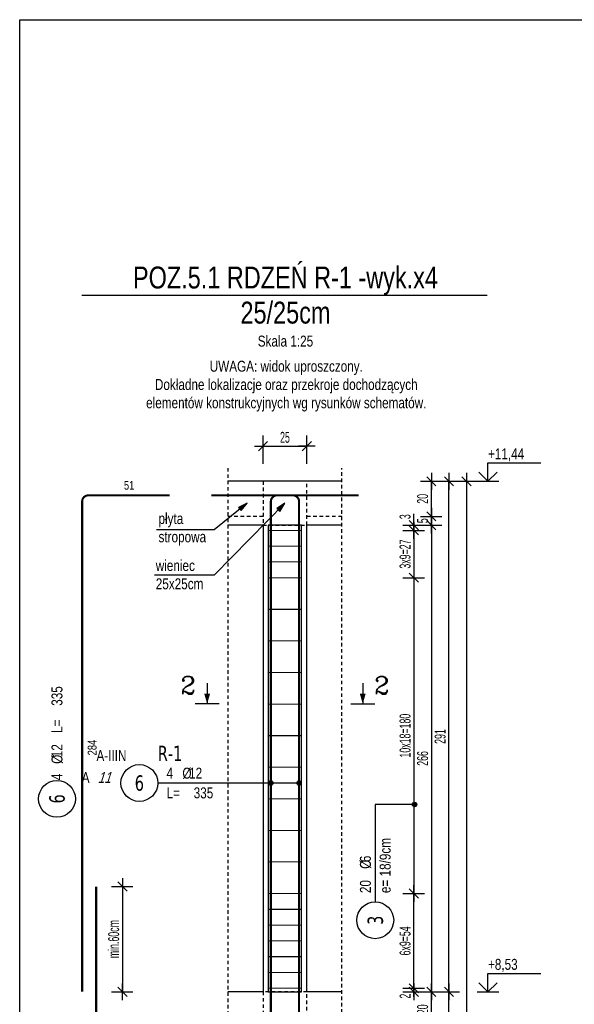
# Model space of a CAD drawing. Header units: millimetres. Extents: x 11988 to 14650, y -1596 to 604.
# Tile 15 of 38: x 11988 to 12304, y 43 to 604. Entities that reach past the tile are written whole.
import ezdxf
from ezdxf.enums import TextEntityAlignment as Align

# ---------------------------------------------------------------- set-up
doc = ezdxf.new("R2010")
doc.units = ezdxf.units.MM
doc.header["$LTSCALE"] = 10
doc.linetypes.add('MP', pattern=[0.36, 0.2, -0.16])
for name, color, linetype in [('BA_txg', 3, 'Continuous'), ('BA_wic', 1, 'Continuous'), ('BA_wis', 2, 'Continuous'), ('BA_wym', 1, 'Continuous'), ('BZ_kot', 7, 'Continuous'), ('BZ_odn', 1, 'Continuous'), ('BZ_opi1', 7, 'Continuous'), ('BZ_opi2', 4, 'Continuous'), ('BZ_opi3', 30, 'Continuous'), ('BZ_opi4', 53, 'Continuous'), ('BZ_P_roz', 11, 'Continuous'), ('BZ_P_wid', 3, 'Continuous'), ('BZ_P_wyc', 134, 'Continuous'), ('BZ_sym', 7, 'Continuous'), ('BZ_txg', 3, 'Continuous'), ('BZ_txs', 2, 'Continuous'), ('BZ_wym', 1, 'Continuous')]:
    doc.layers.add(name, color=color, linetype=linetype)
for name, color, linetype, plot in [('BZ_obroz', 137, 'Continuous', False), ('BZ_obw', 230, 'Continuous', False), ('BZ_pom', 6, 'Continuous', False)]:
    doc.layers.add(name, color=color, linetype=linetype, plot=plot)
doc.styles.add('BIKTBG', font='tahoma.ttf', dxfattribs={"width": 0.85})
doc.styles.add('BIKTC', font='bikromsw.shx', dxfattribs={"width": 0.85})
doc.styles.add('BIKTG', font='bikromsw.shx', dxfattribs={"width": 0.85})
doc.styles.add('BIKTS', font='bikromsw.shx', dxfattribs={"width": 0.8})
doc.styles.add('BIKWYM', font='bikromsw.shx', dxfattribs={"width": 0.6})
doc.styles.add('ROMANC', font='ROMANC.SHX')
doc.dimstyles.new('BA_KR_25_cm', dxfattribs={"dimscale": 0.25, "dimtxt": 25, "dimasz": 1.666667, "dimexe": 24, "dimexo": 0, "dimgap": 0, "dimtad": 0, "dimdec": 1, "dimrnd": 0.5, "dimzin": 9, "dimdsep": 46, "dimtxsty": 'BIKWYM', "dimblk": 'WYM-KR', "dimcen": 0, "dimdle": 20, "dimclrd": 256, "dimclre": 256, "dimclrt": 2, "dimadec": 0, "dimazin": 0, "dimtfac": 0.033333, "dimtdec": 1, "dimtmove": 0, "dimatfit": 3, "dimldrblk": 'WYM-KR', "dimfxl": 25, "dimfxlon": 1, "dimtvp": 0.8, "dimtolj": 1, "dimarcsym": 0})
doc.dimstyles.new('BZ_KP_25_cm', dxfattribs={"dimscale": 0.25, "dimtxt": 25, "dimasz": 1.666667, "dimexe": 24, "dimexo": 0, "dimgap": 0, "dimtad": 0, "dimdec": 1, "dimrnd": 0.5, "dimzin": 9, "dimdsep": 46, "dimtxsty": 'BIKWYM', "dimblk": 'WYM-KR', "dimblk1": 'WYM-KP', "dimblk2": 'WYM-KP', "dimsah": 1, "dimcen": 0, "dimdle": 20, "dimclrd": 256, "dimclre": 256, "dimclrt": 7, "dimadec": 0, "dimazin": 0, "dimtfac": 0.033333, "dimtdec": 1, "dimtmove": 0, "dimatfit": 3, "dimldrblk": 'WYM-KP', "dimfxl": 1, "dimtvp": 0.8, "dimtolj": 1, "dimarcsym": 0})
doc.dimstyles.new('BZ_KR_25_cm', dxfattribs={"dimscale": 0.25, "dimtxt": 25, "dimasz": 1.666667, "dimexe": 24, "dimexo": 0, "dimgap": 0, "dimtad": 0, "dimdec": 1, "dimrnd": 0.5, "dimzin": 9, "dimdsep": 46, "dimtxsty": 'BIKWYM', "dimblk": 'WYM-KR', "dimcen": 0, "dimdle": 20, "dimclrd": 256, "dimclre": 256, "dimclrt": 2, "dimadec": 0, "dimazin": 0, "dimtfac": 0.033333, "dimtdec": 1, "dimtmove": 0, "dimatfit": 3, "dimldrblk": 'WYM-KR', "dimfxl": 25, "dimfxlon": 1, "dimtvp": 0.8, "dimtolj": 1, "dimarcsym": 0})
doc.dimstyles.new('BZ_ST_25_cm', dxfattribs={"dimscale": 0.25, "dimtxt": 25, "dimasz": 1.666667, "dimexe": 24, "dimexo": 0, "dimgap": 0, "dimtad": 0, "dimdec": 1, "dimrnd": 0.5, "dimdsep": 46, "dimtxsty": 'BIKWYM', "dimblk": 'WYM-ST', "dimcen": 0, "dimdle": 20, "dimclrd": 256, "dimclre": 256, "dimclrt": 7, "dimadec": 0, "dimazin": 0, "dimtfac": 0.033333, "dimtdec": 1, "dimtix": 1, "dimtmove": 2, "dimatfit": 3, "dimldrblk": 'WYM-ST', "dimfxl": 1, "dimtvp": 0.8, "dimtolj": 1, "dimtzin": 0, "dimarcsym": 0})

# ---------------------------------------------------------------- blocks, each defined once
blk = doc.blocks.new('eoprz')
blk = doc.blocks.new('ST2')
blk.add_line((13.77, 0), (0, 0))
blk.add_solid([(6.84, -1.95), (6.84, 1.95), (0, 0)])
blk = doc.blocks.new('eprzh')
blk.add_line((-47.9, 0), (47.9, 0))
at = {"xscale": 6, "yscale": 6, "zscale": 6, "rotation": 90}
blk.add_blockref('ST2', (0, 0), dxfattribs=at)
at = {"style": 'ROMANC'}
blk.add_attdef('PRZ', text='', height=70, dxfattribs=at).set_placement((76, 39.4), align=Align.CENTER)
blk = doc.blocks.new('WYM-ST')
blk.add_hatch(color=256).paths.add_polyline_path([(-13, 2.9), (0, 0), (-13, -2.9)])
blk.add_lwpolyline([(0, 0), (-13, 2.9), (-13, -2.9), (0, 0)])
blk = doc.blocks.new('WYM-KP')
blk.add_hatch(color=256).paths.add_polyline_path([(3, 0, 1), (-3, 0, 1)])
blk.add_circle((0, 0), 3)
blk = doc.blocks.new('WYM-KR')
at = {"linetype": 'ByBlock'}
blk.add_line((11.52, 0), (-11.52, 0), dxfattribs=at)
at = {"color": 7, "linetype": 'ByBlock'}
blk.add_line((6.24, 6.24), (-6.24, -6.24), dxfattribs=at)
blk = doc.blocks.new('bik_BlkOpPret', base_point=(608.5, -87.83))
at = {"layer": 'BZ_opi1', "style": 'BIKTS', "width": 0.8}
for tag, p in [('SZTUK', (567.31, -85.33)), ('PRZEDR_FI', (581.12, -85.33)), ('PRZEKROJ', (584.93, -85.33)), ('PRZEDR_L', (567.31, -96.58)), ('DLUGOSC', (582.78, -96.58)), ('UWAGA', (567.31, -105.33))]:
    blk.add_attdef(tag, p, '', height=6.25, dxfattribs=at)
at = {"layer": 'BZ_opi2', "style": 'BIKTBG', "width": 0.8}
blk.add_attdef('NUMER', text='', height=8.75, dxfattribs=at).set_placement((551.81, -87.83), align=Align.MIDDLE_CENTER)
at = {"layer": 'BZ_pom', "width": 0.8}
for tag, p, height, style in [('POZYCJA', (562.31, -75.33), 8.75, 'BIKTBG'), ('GATUNEK', (526.97, -75.33), 6.25, 'BIKTS'), ('METODA_L', (520.17, -87.83), 6.25, 'BIKTS'), ('EURO_KOD', (529.45, -87.83), 6.25, 'BIKTS')]:
    blk.add_attdef(tag, p, '', height=height, dxfattribs=dict(at, style=style))
at = {"layer": 'BZ_wym', "width": 0.8}
for tag, p, height, style, flags in [('PRZEDR_NR', (567.31, -114.71), 8.75, 'BIKTBG', 1), ('PRZEDR_SZT', (567.31, -124.08), 6.25, 'BIKTS', 1), ('TYP_PRETA', (567.31, -133.46), 6.25, 'BIKTS', 3), ('EURO_KOD_SEGMENTY', (580.88, -142.83), 6.25, 'BIKTS', 3), ('HAK_1', (567.31, -152.21), 6.25, 'BIKTS', 3), ('HAK_2', (567.31, -161.58), 6.25, 'BIKTS', 3), ('ID', (567.31, -170.96), 6.25, 'BIKTS', 3), ('ID_C', (567.31, -180.33), 6.25, 'BIKTS', 3), ('b_atr_0', (567.31, -189.71), 6.25, 'BIKTS', 3)]:
    blk.add_attdef(tag, p, '', height=height, dxfattribs=dict(at, style=style, flags=flags))
blk = doc.blocks.new('bik_BlkOpPretW', base_point=(917.65, 307.46))
at = {"layer": 'BZ_opi2', "style": 'BIKTBG', "width": 0.8}
blk.add_attdef('NUMER', text='', height=8.75, dxfattribs=at).set_placement((933.15, 307.46), align=Align.MIDDLE_CENTER)
at = {"layer": 'BZ_opi4', "style": 'BIKTS', "width": 0.8}
for tag, p in [('SZTUK', (943.38, 304.33)), ('PRZEDR_FI', (952.43, 304.33)), ('PRZEKROJ', (956.24, 304.33)), ('PRZEDR_L', (970.04, 304.33)), ('DLUGOSC', (985.52, 304.33))]:
    blk.add_attdef(tag, p, '', height=6.25, dxfattribs=at)
at = {"layer": 'BZ_pom', "width": 0.8}
for tag, p, height, style, flags in [('POZYCJA', (943.38, 294.96), 8.75, 'BIKTBG', 3), ('GATUNEK', (943.38, 285.58), 6.25, 'BIKTS', 1), ('METODA_L', (943.38, 266.83), 6.25, 'BIKTS', 3)]:
    blk.add_attdef(tag, p, '', height=height, dxfattribs=dict(at, style=style, flags=flags))
at = {"layer": 'BZ_wym', "width": 0.8}
for tag, p, height, style, flags in [('UWAGA', (943.38, 276.21), 6.25, 'BIKTS', 1), ('TYP_PRETA', (943.38, 257.46), 6.25, 'BIKTS', 3), ('PRZEDR_NR', (943.38, 248.08), 8.75, 'BIKTBG', 1), ('PRZEDR_SZT', (943.38, 238.71), 6.25, 'BIKTS', 1), ('EURO_KOD', (943.38, 229.33), 6.25, 'BIKTS', 3), ('EURO_KOD_SEGMENTY', (956.95, 229.33), 6.25, 'BIKTS', 3), ('HAK_1', (943.38, 219.96), 6.25, 'BIKTS', 3), ('HAK_2', (943.38, 210.58), 6.25, 'BIKTS', 3), ('ID', (943.38, 201.21), 6.25, 'BIKTS', 3), ('ID_C', (943.38, 191.83), 6.25, 'BIKTS', 3), ('b_atr_0', (943.38, 182.46), 6.25, 'BIKTS', 3)]:
    blk.add_attdef(tag, p, '', height=height, dxfattribs=dict(at, style=style, flags=flags))
blk = doc.blocks.new('*D39')
at = {"layer": 'BA_wym', "lineweight": -2}
for p, q in [((12040.48, 109.66), (12052.73, 109.66)), ((12046.73, 109.24), (12046.73, 50.08)), ((12040.48, 49.66), (12052.73, 49.66))]:
    blk.add_line(p, q, dxfattribs=at)
at = {"layer": 'Defpoints', "color": 0}
for p in [(12031.73, 109.66), (12023.73, 49.66), (12046.73, 49.66)]:
    blk.add_point(p, dxfattribs=at)
at = {"layer": 'BA_wym', "lineweight": -2, "xscale": 0.4166666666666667, "yscale": 0.4166666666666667, "zscale": 0.4166666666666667}
for p, rotation in [((12046.73, 109.66), 90), ((12046.73, 49.66), 270)]:
    blk.add_blockref('WYM-KR', p, dxfattribs=dict(at, rotation=rotation))
at = {"layer": 'BA_wym', "color": 2, "insert": (12041.73, 79.66), "char_height": 6.25, "attachment_point": 5, "rotation": 90, "style": 'BIKWYM'}
blk.add_mtext('\\A1;min.60cm', dxfattribs=at)
blk = doc.blocks.new('*D59')
at = {"layer": 'BA_wym', "lineweight": -2}
for p, q in [((12206.61, 51.66), (12218.86, 51.66)), ((12212.86, 52.08), (12212.86, 52.49)), ((12212.86, 51.66), (12212.86, 49.66)), ((12206.61, 49.66), (12218.86, 49.66)), ((12212.86, 49.24), (12212.86, 45.49))]:
    blk.add_line(p, q, dxfattribs=at)
at = {"layer": 'Defpoints', "color": 0}
for p in [(12148.86, 51.66), (12171.86, 49.66), (12212.86, 49.66)]:
    blk.add_point(p, dxfattribs=at)
at = {"layer": 'BA_wym', "lineweight": -2, "xscale": 0.4166666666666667, "yscale": 0.4166666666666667, "zscale": 0.4166666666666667}
for p, rotation in [((12212.86, 51.66), 270), ((12212.86, 49.66), 90)]:
    blk.add_blockref('WYM-KR', p, dxfattribs=dict(at, rotation=rotation))
at = {"layer": 'BA_wym', "color": 2, "insert": (12207.86, 47.16), "char_height": 6.25, "attachment_point": 5, "rotation": 90, "style": 'BIKWYM'}
blk.add_mtext('\\A1;2', dxfattribs=at)
blk = doc.blocks.new('*D60')
at = {"layer": 'BA_wym', "lineweight": -2}
for p, q in [((12206.61, 105.66), (12218.86, 105.66)), ((12212.86, 52.08), (12212.86, 105.24)), ((12206.61, 51.66), (12218.86, 51.66))]:
    blk.add_line(p, q, dxfattribs=at)
at = {"layer": 'Defpoints', "color": 0}
for p in [(12148.86, 105.66), (12212.86, 105.66), (12148.86, 51.66)]:
    blk.add_point(p, dxfattribs=at)
at = {"layer": 'BA_wym', "lineweight": -2, "xscale": 0.4166666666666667, "yscale": 0.4166666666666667, "zscale": 0.4166666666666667}
for p, rotation in [((12212.86, 105.66), 90), ((12212.86, 51.66), 270)]:
    blk.add_blockref('WYM-KR', p, dxfattribs=dict(at, rotation=rotation))
at = {"layer": 'BA_wym', "color": 2, "insert": (12207.86, 78.66), "char_height": 6.25, "attachment_point": 5, "rotation": 90, "style": 'BIKWYM'}
blk.add_mtext('\\A1;6x9=54', dxfattribs=at)
blk = doc.blocks.new('*D61')
at = {"layer": 'BA_wym', "lineweight": -2}
for p, q in [((12206.61, 285.66), (12218.86, 285.66)), ((12212.86, 285.24), (12212.86, 106.08)), ((12206.61, 105.66), (12218.86, 105.66))]:
    blk.add_line(p, q, dxfattribs=at)
at = {"layer": 'Defpoints', "color": 0}
for p in [(12148.86, 285.66), (12148.86, 105.66), (12212.86, 105.66)]:
    blk.add_point(p, dxfattribs=at)
at = {"layer": 'BA_wym', "lineweight": -2, "xscale": 0.4166666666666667, "yscale": 0.4166666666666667, "zscale": 0.4166666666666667}
for p, rotation in [((12212.86, 285.66), 90), ((12212.86, 105.66), 270)]:
    blk.add_blockref('WYM-KR', p, dxfattribs=dict(at, rotation=rotation))
at = {"layer": 'BA_wym', "color": 2, "insert": (12207.86, 195.66), "char_height": 6.25, "attachment_point": 5, "rotation": 90, "style": 'BIKWYM'}
blk.add_mtext('\\A1;10x18=180', dxfattribs=at)
blk = doc.blocks.new('*D62')
at = {"layer": 'BA_wym', "lineweight": -2}
for p, q in [((12206.61, 312.66), (12218.86, 312.66)), ((12212.86, 313.08), (12212.86, 313.49)), ((12212.86, 312.66), (12212.86, 285.66)), ((12206.61, 285.66), (12218.86, 285.66)), ((12212.86, 285.24), (12212.86, 284.83))]:
    blk.add_line(p, q, dxfattribs=at)
at = {"layer": 'Defpoints', "color": 0}
for p in [(12148.86, 312.66), (12148.86, 285.66), (12212.86, 285.66)]:
    blk.add_point(p, dxfattribs=at)
at = {"layer": 'BA_wym', "lineweight": -2, "xscale": 0.4166666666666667, "yscale": 0.4166666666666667, "zscale": 0.4166666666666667}
for p, rotation in [((12212.86, 312.66), 270), ((12212.86, 285.66), 90)]:
    blk.add_blockref('WYM-KR', p, dxfattribs=dict(at, rotation=rotation))
at = {"layer": 'BA_wym', "color": 2, "insert": (12207.86, 299.16), "char_height": 6.25, "attachment_point": 5, "rotation": 90, "style": 'BIKWYM'}
blk.add_mtext('\\A1;3x9=27', dxfattribs=at)
blk = doc.blocks.new('*D63')
at = {"layer": 'BA_wym', "lineweight": -2}
for p, q in [((12212.86, 316.08), (12212.86, 322.13)), ((12206.61, 315.66), (12218.86, 315.66)), ((12212.86, 312.66), (12212.86, 315.66)), ((12206.61, 312.66), (12218.86, 312.66)), ((12212.86, 312.24), (12212.86, 311.83))]:
    blk.add_line(p, q, dxfattribs=at)
at = {"layer": 'Defpoints', "color": 0}
for p in [(12171.86, 315.66), (12212.86, 315.66), (12148.86, 312.66)]:
    blk.add_point(p, dxfattribs=at)
at = {"layer": 'BA_wym', "lineweight": -2, "xscale": 0.4166666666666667, "yscale": 0.4166666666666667, "zscale": 0.4166666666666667}
for p, rotation in [((12212.86, 315.66), 270), ((12212.86, 312.66), 90)]:
    blk.add_blockref('WYM-KR', p, dxfattribs=dict(at, rotation=rotation))
at = {"layer": 'BA_wym', "color": 2, "insert": (12207.86, 320.46), "char_height": 6.25, "attachment_point": 5, "rotation": 90, "style": 'BIKWYM'}
blk.add_mtext('\\A1;3', dxfattribs=at)
blk = doc.blocks.new('bik_BlkOpPretU', base_point=(1570.94, 615.52))
at = {"layer": 'BZ_opi2', "style": 'BIKTBG', "width": 0.8}
blk.add_attdef('NUMER', text='', height=8.75, dxfattribs=at).set_placement((1514.25, 615.52), align=Align.MIDDLE_CENTER)
at = {"layer": 'BZ_opi4', "style": 'BIKTS', "width": 0.8}
for tag, p in [('SZTUK', (1529.75, 618.02)), ('PRZEDR_FI', (1538.8, 618.02)), ('PRZEKROJ', (1542.61, 618.02)), ('PRZEDR_L', (1529.75, 606.77)), ('DLUGOSC', (1545.23, 606.77)), ('UWAGA', (1529.75, 598.02))]:
    blk.add_attdef(tag, p, '', height=6.25, dxfattribs=at)
at = {"layer": 'BZ_pom', "width": 0.8}
for tag, p, height, style in [('GATUNEK', (1483.8, 628.02), 6.25, 'BIKTS'), ('POZYCJA', (1524.75, 628.02), 8.75, 'BIKTBG'), ('METODA_L', (1489.99, 615.52), 6.25, 'BIKTS')]:
    blk.add_attdef(tag, p, '', height=height, dxfattribs=dict(at, style=style))
at = {"layer": 'BZ_wym', "width": 0.8}
for tag, p, height, style, flags in [('PRZEDR_NR', (1529.75, 588.65), 8.75, 'BIKTBG', 1), ('PRZEDR_SZT', (1529.75, 579.27), 6.25, 'BIKTS', 1), ('TYP_PRETA', (1529.75, 569.9), 6.25, 'BIKTS', 3), ('EURO_KOD', (1529.75, 560.52), 6.25, 'BIKTS', 3), ('EURO_KOD_SEGMENTY', (1544.75, 560.52), 6.25, 'BIKTS', 3), ('HAK_1', (1529.75, 551.15), 6.25, 'BIKTS', 3), ('HAK_2', (1529.75, 541.77), 6.25, 'BIKTS', 3), ('ID', (1529.75, 532.4), 6.25, 'BIKTS', 3), ('ID_C', (1529.75, 523.02), 6.25, 'BIKTS', 3), ('b_atr_0', (1529.75, 513.65), 6.25, 'BIKTS', 3)]:
    blk.add_attdef(tag, p, '', height=height, dxfattribs=dict(at, style=style, flags=flags))
blk = doc.blocks.new('*D75')
at = {"layer": 'BA_wym', "lineweight": -2}
for p, q in [((12216.61, 49.66), (12228.86, 49.66)), ((12222.86, 30.08), (12222.86, 49.24)), ((12216.61, 29.66), (12228.86, 29.66))]:
    blk.add_line(p, q, dxfattribs=at)
at = {"layer": 'Defpoints', "color": 0}
for p in [(12171.86, 49.66), (12222.86, 49.66), (12171.86, 29.66)]:
    blk.add_point(p, dxfattribs=at)
at = {"layer": 'BA_wym', "lineweight": -2, "xscale": 0.4166666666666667, "yscale": 0.4166666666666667, "zscale": 0.4166666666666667}
for p, rotation in [((12222.86, 49.66), 90), ((12222.86, 29.66), 270)]:
    blk.add_blockref('WYM-KR', p, dxfattribs=dict(at, rotation=rotation))
at = {"layer": 'BA_wym', "color": 2, "insert": (12217.86, 39.66), "char_height": 6.25, "attachment_point": 5, "rotation": 90, "style": 'BIKWYM'}
blk.add_mtext('\\A1;20', dxfattribs=at)
blk = doc.blocks.new('*D76')
at = {"layer": 'BA_wym', "lineweight": -2}
for p, q in [((12216.61, 315.66), (12228.86, 315.66)), ((12222.86, 315.24), (12222.86, 50.08)), ((12216.61, 49.66), (12228.86, 49.66))]:
    blk.add_line(p, q, dxfattribs=at)
at = {"layer": 'Defpoints', "color": 0}
for p in [(12171.86, 315.66), (12171.86, 49.66), (12222.86, 49.66)]:
    blk.add_point(p, dxfattribs=at)
at = {"layer": 'BA_wym', "lineweight": -2, "xscale": 0.4166666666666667, "yscale": 0.4166666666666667, "zscale": 0.4166666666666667}
for p, rotation in [((12222.86, 315.66), 90), ((12222.86, 49.66), 270)]:
    blk.add_blockref('WYM-KR', p, dxfattribs=dict(at, rotation=rotation))
at = {"layer": 'BA_wym', "color": 2, "insert": (12217.86, 182.66), "char_height": 6.25, "attachment_point": 5, "rotation": 90, "style": 'BIKWYM'}
blk.add_mtext('\\A1;266', dxfattribs=at)
blk = doc.blocks.new('*D77')
at = {"layer": 'BA_wym', "lineweight": -2}
for p, q in [((12216.61, 320.66), (12228.86, 320.66)), ((12222.86, 320.24), (12222.86, 316.08)), ((12216.61, 315.66), (12228.86, 315.66))]:
    blk.add_line(p, q, dxfattribs=at)
at = {"layer": 'Defpoints', "color": 0}
for p in [(12171.86, 320.66), (12171.86, 315.66), (12222.86, 315.66)]:
    blk.add_point(p, dxfattribs=at)
at = {"layer": 'BA_wym', "lineweight": -2, "xscale": 0.4166666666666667, "yscale": 0.4166666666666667, "zscale": 0.4166666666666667}
for p, rotation in [((12222.86, 320.66), 90), ((12222.86, 315.66), 270)]:
    blk.add_blockref('WYM-KR', p, dxfattribs=dict(at, rotation=rotation))
at = {"layer": 'BA_wym', "color": 2, "insert": (12217.86, 318.16), "char_height": 6.25, "attachment_point": 5, "rotation": 90, "style": 'BIKWYM'}
blk.add_mtext('\\A1;5', dxfattribs=at)
blk = doc.blocks.new('*D78')
at = {"layer": 'BA_wym', "lineweight": -2}
for p, q in [((12216.61, 340.66), (12228.86, 340.66)), ((12222.86, 321.08), (12222.86, 340.24)), ((12216.61, 320.66), (12228.86, 320.66))]:
    blk.add_line(p, q, dxfattribs=at)
at = {"layer": 'Defpoints', "color": 0}
for p in [(12171.86, 340.66), (12222.86, 340.66), (12171.86, 320.66)]:
    blk.add_point(p, dxfattribs=at)
at = {"layer": 'BA_wym', "lineweight": -2, "xscale": 0.4166666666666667, "yscale": 0.4166666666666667, "zscale": 0.4166666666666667}
for p, rotation in [((12222.86, 340.66), 90), ((12222.86, 320.66), 270)]:
    blk.add_blockref('WYM-KR', p, dxfattribs=dict(at, rotation=rotation))
at = {"layer": 'BA_wym', "color": 2, "insert": (12217.86, 330.66), "char_height": 6.25, "attachment_point": 5, "rotation": 90, "style": 'BIKWYM'}
blk.add_mtext('\\A1;20', dxfattribs=at)
blk = doc.blocks.new('*D83')
at = {"layer": 'BA_wym', "lineweight": -2}
for p, q in [((12226.61, 49.66), (12238.86, 49.66)), ((12232.86, -238.92), (12232.86, 49.24)), ((12226.61, -239.34), (12238.86, -239.34))]:
    blk.add_line(p, q, dxfattribs=at)
at = {"layer": 'Defpoints', "color": 0}
for p in [(12171.86, 49.66), (12232.86, 49.66), (12171.86, -239.34)]:
    blk.add_point(p, dxfattribs=at)
at = {"layer": 'BA_wym', "lineweight": -2, "xscale": 0.4166666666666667, "yscale": 0.4166666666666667, "zscale": 0.4166666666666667}
for p, rotation in [((12232.86, 49.66), 90), ((12232.86, -239.34), 270)]:
    blk.add_blockref('WYM-KR', p, dxfattribs=dict(at, rotation=rotation))
at = {"layer": 'BA_wym', "color": 2, "insert": (12227.86, -94.84), "char_height": 6.25, "attachment_point": 5, "rotation": 90, "style": 'BIKWYM'}
blk.add_mtext('\\A1;289', dxfattribs=at)
blk = doc.blocks.new('*D84')
at = {"layer": 'BA_wym', "lineweight": -2}
for p, q in [((12226.61, 340.66), (12238.86, 340.66)), ((12232.86, 50.08), (12232.86, 340.24)), ((12226.61, 49.66), (12238.86, 49.66))]:
    blk.add_line(p, q, dxfattribs=at)
at = {"layer": 'Defpoints', "color": 0}
for p in [(12171.86, 340.66), (12232.86, 340.66), (12171.86, 49.66)]:
    blk.add_point(p, dxfattribs=at)
at = {"layer": 'BA_wym', "lineweight": -2, "xscale": 0.4166666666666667, "yscale": 0.4166666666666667, "zscale": 0.4166666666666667}
for p, rotation in [((12232.86, 340.66), 90), ((12232.86, 49.66), 270)]:
    blk.add_blockref('WYM-KR', p, dxfattribs=dict(at, rotation=rotation))
at = {"layer": 'BA_wym', "color": 2, "insert": (12227.86, 195.16), "char_height": 6.25, "attachment_point": 5, "rotation": 90, "style": 'BIKWYM'}
blk.add_mtext('\\A1;291', dxfattribs=at)
blk = doc.blocks.new('*D85')
at = {"layer": 'BA_wym', "lineweight": -2}
for p, q in [((12236.61, 340.66), (12248.86, 340.66)), ((12242.86, 340.24), (12242.86, -947.92)), ((12236.61, -948.34), (12248.86, -948.34))]:
    blk.add_line(p, q, dxfattribs=at)
at = {"layer": 'Defpoints', "color": 0}
for p in [(12171.86, 340.66), (12171.86, -948.34), (12242.86, -948.34)]:
    blk.add_point(p, dxfattribs=at)
at = {"layer": 'BA_wym', "lineweight": -2, "xscale": 0.4166666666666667, "yscale": 0.4166666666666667, "zscale": 0.4166666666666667}
for p, rotation in [((12242.86, 340.66), 90), ((12242.86, -948.34), 270)]:
    blk.add_blockref('WYM-KR', p, dxfattribs=dict(at, rotation=rotation))
at = {"layer": 'BA_wym', "color": 2, "insert": (12237.86, -303.84), "char_height": 6.25, "attachment_point": 5, "rotation": 90, "style": 'BIKWYM'}
blk.add_mtext('\\A1;1289', dxfattribs=at)
blk = doc.blocks.new('*U29')
for p, q in [((0, 4.17), (12.08, 4.17)), ((0, 0), (0, 4.17))]:
    blk.add_line(p, q)
at = {"color": 1}
blk.add_line((-2.5, 0), (2.5, 0), dxfattribs=at)
blk.add_lwpolyline([(-2.06, 2.06), (0, 0), (2.06, 2.06)])
at = {"style": 'BIKTS', "width": 0.8}
blk.add_attdef('POZIOM', text='', height=2.5, dxfattribs=at).set_placement((0, 6.25), align=Align.MIDDLE_LEFT)
blk = doc.blocks.new('*D36')
at = {"layer": 'BZ_wym', "lineweight": -2}
for p, q in [((12126.86, 350.66), (12126.86, 366.66)), ((12151.86, 350.66), (12151.86, 366.66)), ((12127.27, 360.66), (12151.44, 360.66))]:
    blk.add_line(p, q, dxfattribs=at)
at = {"layer": 'Defpoints', "color": 0}
for p in [(12151.86, 360.66), (12126.86, 340.66), (12151.86, 340.66)]:
    blk.add_point(p, dxfattribs=at)
at = {"layer": 'BZ_wym', "lineweight": -2, "xscale": 0.4166666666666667, "yscale": 0.4166666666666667, "zscale": 0.4166666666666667, "rotation": 180}
blk.add_blockref('WYM-KR', (12126.86, 360.66), dxfattribs=at)
at = {"layer": 'BZ_wym', "lineweight": -2, "xscale": 0.4166666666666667, "yscale": 0.4166666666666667, "zscale": 0.4166666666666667}
blk.add_blockref('WYM-KR', (12151.86, 360.66), dxfattribs=at)
at = {"layer": 'BZ_wym', "color": 2, "insert": (12139.36, 365.66), "char_height": 6.25, "attachment_point": 5, "style": 'BIKWYM'}
blk.add_mtext('\\A1;25', dxfattribs=at)

msp = doc.modelspace()

# ---------------------------------------------------------------- linework, layer by layer
at = {"layer": 'BA_wic', "linetype": 'MP'}
for points in [[(12106.86, 348.16), (12106.86, -955.84)], [(12171.86, -955.84), (12171.86, 348.16)], [(12126.86, 340.66), (12126.86, 315.66), (12151.86, 315.66), (12151.86, 340.66), (12126.86, 340.66)], [(12126.86, 320.66), (12106.86, 320.66)], [(12171.86, 320.66), (12151.86, 320.66)], [(12126.86, 49.66), (12126.86, 24.66), (12151.86, 24.66), (12151.86, 49.66), (12126.86, 49.66)]]:
    msp.add_lwpolyline(points, dxfattribs=at)
at = {"layer": 'BA_wis'}
for points in [[(12171.86, 340.66), (12106.86, 340.66)], [(12126.86, 315.66), (12106.86, 315.66)], [(12126.86, 315.66), (12126.86, 49.66)], [(12151.86, 49.66), (12151.86, 315.66)], [(12171.86, 315.66), (12151.86, 315.66)], [(12126.86, 49.66), (12106.86, 49.66)], [(12171.86, 49.66), (12151.86, 49.66)]]:
    msp.add_lwpolyline(points, dxfattribs=at)
at = {"layer": 'BZ_obroz'}
msp.add_lwpolyline([(12129.86, 49.66), (12148.86, 49.66), (12148.86, 315.66), (12129.86, 315.66)], close=True, dxfattribs=at)
at = {"layer": 'BZ_obw'}
msp.add_lwpolyline([(11988.13, 603.77), (13989.08, 603.77), (13989.08, -982.33), (11988.13, -982.33)], close=True, dxfattribs=at)
at = {"layer": 'BZ_odn'}
msp.add_circle((12056.36, 168.66), 10.5, dxfattribs=at)
at = {"layer": 'BZ_odn', "color": 252}
for centre in [(12009.39, 159.61), (12190.86, 90.41)]:
    msp.add_circle(centre, 10.5, dxfattribs=at)
at = {"layer": 'BZ_P_roz', "const_width": 0.6}
for points in [[(12129.86, 312.66), (12148.86, 312.66)], [(12129.86, 303.66), (12148.86, 303.66)], [(12129.86, 294.66), (12148.86, 294.66)], [(12129.86, 285.66), (12148.86, 285.66)], [(12129.86, 267.66), (12148.86, 267.66)], [(12129.86, 249.66), (12148.86, 249.66)], [(12129.86, 231.66), (12148.86, 231.66)], [(12129.86, 213.66), (12148.86, 213.66)], [(12129.86, 195.66), (12148.86, 195.66)], [(12129.86, 177.66), (12148.86, 177.66)], [(12129.86, 159.66), (12148.86, 159.66)], [(12129.86, 141.66), (12148.86, 141.66)], [(12129.86, 123.66), (12148.86, 123.66)], [(12129.86, 105.66), (12148.86, 105.66)], [(12129.86, 96.66), (12148.86, 96.66)], [(12129.86, 87.66), (12148.86, 87.66)], [(12129.86, 78.66), (12148.86, 78.66)], [(12129.86, 69.66), (12148.86, 69.66)], [(12129.86, 60.66), (12148.86, 60.66)], [(12129.86, 51.66), (12148.86, 51.66)]]:
    msp.add_lwpolyline(points, dxfattribs=at)
at = {"layer": 'BZ_P_wid', "const_width": 1.2}
for points in [[(12097.39, 332.66), (12143.79, 332.66, -0.414214), (12147.39, 329.06), (12147.39, 49.66)], [(12181.32, 332.66), (12134.92, 332.66, 0.414214), (12131.32, 329.06), (12131.32, 49.66)]]:
    msp.add_lwpolyline(points, format="xyb", dxfattribs=at)
for points in [[(12131.32, 109.66), (12131.32, -239.34)], [(12147.39, 109.66), (12147.39, -239.34)]]:
    msp.add_lwpolyline(points, dxfattribs=at)
at = {"layer": 'BZ_P_wyc', "linetype": 'Continuous', "const_width": 1.2}
msp.add_lwpolyline([(12073.73, 332.66), (12027.33, 332.66, 0.414214), (12023.73, 329.06), (12023.73, 49.66)], format="xyb", dxfattribs=at)
msp.add_lwpolyline([(12031.73, 109.66), (12031.73, -239.34)], dxfattribs=at)
at = {"layer": 'BZ_txg'}
msp.add_lwpolyline([(12023.63, 446.8), (12254.72, 446.8)], dxfattribs=at)

# ---------------------------------------------------------------- block references
ref = msp.add_blockref('bik_BlkOpPretW', (12009.39, 144.11), dxfattribs=dict(rotation=90))
ref.add_attrib('NUMER', '6', dxfattribs={"layer": 'BZ_opi2', "height": 8.75, "rotation": 90, "style": 'BIKTBG', "width": 0.8}).set_placement((12009.39, 159.61), align=Align.MIDDLE_CENTER)
ref.add_attrib('SZTUK', '4', (12012.51, 170.3), dxfattribs={"layer": 'BZ_opi4', "height": 6.25, "rotation": 90, "style": 'BIKTS', "width": 0.8})
ref.add_attrib('PRZEKROJ', '12', (12012.51, 183.39), dxfattribs={"layer": 'BZ_opi4', "height": 6.25, "rotation": 90, "style": 'BIKTS', "width": 0.8})
ref.add_attrib('DLUGOSC', '335', (12012.51, 212.68), dxfattribs={"layer": 'BZ_opi4', "height": 6.25, "rotation": 90, "style": 'BIKTS', "width": 0.8})
ref.add_attrib('PRZEDR_FI', '%%c', (12012.51, 179.58), dxfattribs={"layer": 'BZ_opi4', "height": 6.25, "rotation": 90, "style": 'BIKTS', "width": 0.8})
ref.add_attrib('PRZEDR_L', 'L=', (12012.51, 197.2), dxfattribs={"layer": 'BZ_opi4', "height": 6.25, "rotation": 90, "style": 'BIKTS', "width": 0.8})
ref = msp.add_blockref('bik_BlkOpPret', (12110.67, 168.66))
ref.add_attrib('NUMER', '6', dxfattribs={"layer": 'BZ_opi2', "height": 8.75, "style": 'BIKTBG', "width": 0.8}).set_placement((12056.36, 168.66), align=Align.MIDDLE_CENTER)
ref.add_attrib('POZYCJA', 'R-1', (12066.86, 181.16), dxfattribs={"layer": 'BZ_pom', "height": 8.75, "style": 'BIKTBG', "width": 0.8})
ref.add_attrib('SZTUK', '4', (12071.86, 171.16), dxfattribs={"layer": 'BZ_opi1', "height": 6.25, "style": 'BIKTS', "width": 0.8})
ref.add_attrib('GATUNEK', 'A-IIIN', (12031.91, 181.16), dxfattribs={"layer": 'BZ_pom', "height": 6.25, "style": 'BIKTS', "width": 0.8})
ref.add_attrib('PRZEKROJ', '12', (12084.71, 171.16), dxfattribs={"layer": 'BZ_opi1', "height": 6.25, "style": 'BIKTS', "width": 0.8})
ref.add_attrib('DLUGOSC', '335', (12087.33, 159.91), dxfattribs={"layer": 'BZ_opi1', "height": 6.25, "style": 'BIKTS', "width": 0.8})
ref.add_attrib('METODA_L', 'A', (12023.52, 168.66), dxfattribs={"layer": 'BZ_pom', "height": 6.25, "style": 'BIKTS', "width": 0.8})
ref.add_attrib('PRZEDR_FI', '%%c', (12080.9, 171.16), dxfattribs={"layer": 'BZ_opi1', "height": 6.25, "style": 'BIKTS', "width": 0.8})
ref.add_attrib('PRZEDR_L', 'L=', (12071.86, 159.91), dxfattribs={"layer": 'BZ_opi1', "height": 6.25, "style": 'BIKTS', "width": 0.8})
ref.add_attrib('EURO_KOD', '11', (12032.57, 168.66), dxfattribs={"layer": 'BZ_pom', "height": 6.25, "style": 'BIKTS', "oblique": 18, "width": 0.8})
ref = msp.add_blockref('bik_BlkOpPretU', (12190.86, 156.39), dxfattribs=dict(rotation=90))
ref.add_attrib('NUMER', '3', dxfattribs={"layer": 'BZ_opi2', "height": 8.75, "rotation": 90, "style": 'BIKTBG', "width": 0.8}).set_placement((12190.86, 90.41), align=Align.MIDDLE_CENTER)
ref.add_attrib('SZTUK', '20', (12188.36, 105.91), dxfattribs={"layer": 'BZ_opi4', "height": 6.25, "rotation": 90, "style": 'BIKTS', "width": 0.8})
ref.add_attrib('PRZEKROJ', '6', (12188.36, 123.53), dxfattribs={"layer": 'BZ_opi4', "height": 6.25, "rotation": 90, "style": 'BIKTS', "width": 0.8})
ref.add_attrib('UWAGA', 'e= 18/9cm', (12199.61, 105.91), dxfattribs={"layer": 'BZ_opi4', "height": 6.25, "rotation": 90, "style": 'BIKTS', "width": 0.8})
ref.add_attrib('PRZEDR_FI', '%%c', (12188.36, 119.72), dxfattribs={"layer": 'BZ_opi4', "height": 6.25, "rotation": 90, "style": 'BIKTS', "width": 0.8})
at = {"layer": 'BA_txg'}
ref = msp.add_blockref('eprzh', (12095.01, 213.74), dxfattribs=dict(at, xscale=-0.142857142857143, yscale=0.1428571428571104, zscale=0.142857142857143))
ref.add_attrib('PRZ', '2', dxfattribs={"layer": '0', "height": 10, "style": 'ROMANC'}).set_placement((12084.16, 219.38), align=Align.CENTER)
at = {"layer": 'BA_txg', "xscale": 0.142857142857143, "yscale": 0.142857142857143, "zscale": 0.142857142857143}
msp.add_blockref('eprzh', (12183.7, 213.74), dxfattribs=at).add_auto_attribs({'PRZ': '2'})
at = {"layer": 'BZ_kot', "xscale": 2.5, "yscale": 2.5, "zscale": 2.5}
for p, values in [((12255.11, 340.66), {'POZIOM': '+11,44'}), ((12255.11, 49.66), {'POZIOM': '+8,53'})]:
    msp.add_blockref('*U29', p, dxfattribs=at).add_auto_attribs(values)
at = {"layer": 'BZ_sym'}
ref = msp.add_blockref('eoprz', (12139.65, 446.8), dxfattribs=dict(at, xscale=0.05, yscale=0.05, zscale=0.05))
ref.add_attrib('Nazwa', 'POZ.5.1 RDZEŃ R-1 -wyk.x4', dxfattribs={"layer": 'BZ_txg', "height": 12.5, "style": 'BIKTG', "width": 0.8}).set_placement((12139.65, 456.8), align=Align.MIDDLE_CENTER)
ref = msp.add_blockref('eoprz', (12139.65, 426.8), dxfattribs=dict(at, xscale=0.05, yscale=0.05, zscale=0.05))
ref.add_attrib('Nazwa', '25/25cm', dxfattribs={"layer": 'BZ_txg', "height": 12.5, "style": 'BIKTG', "width": 0.8}).set_placement((12139.65, 436.8), align=Align.MIDDLE_CENTER)
ref.add_attrib('Skala', 'Skala 1:25', dxfattribs={"layer": 'BZ_txs', "height": 6.25, "style": 'BIKTS', "width": 0.8}).set_placement((12139.65, 420.55), align=Align.MIDDLE_CENTER)

# ---------------------------------------------------------------- texts
at = {"layer": 'BZ_opi3', "style": 'BIKTC', "width": 0.8}
for s, rotation, p in [('51', 359.9998, (12050.53, 338.36)), ('284', 90.0002, (12029.43, 188.86))]:
    msp.add_text(s, height=5, rotation=rotation, dxfattribs=at).set_placement(p, align=Align.MIDDLE_CENTER)
at = {"layer": 'BZ_txs', "char_height": 6.25, "attachment_point": 1, "style": 'BIKTS'}
for s, insert, width in [('\\pxqc;{\\Fbikromsw.shx|c1;UWAGA: widok uproszczony. \\PDokładne lokalizacje oraz przekroje dochodzących\\Pelementów konstrukcyjnych wg rysunków schematów.}', (12017.19, 409.37), 245.8549), ('płyta\\Pstropowa', (12067.28, 322.54), 113.0116), ('wieniec\\P25x25cm', (12065.72, 295.76), 113.0116)]:
    msp.add_mtext(s, dxfattribs=dict(at, insert=insert, width=width))

# ---------------------------------------------------------------- dimensions: what is measured, and where the dimension line sits
at = {"layer": 'BA_wym'}
for base, p1, p2, override, picture, middle in [((12222.86, 340.66), (12171.86, 320.66), (12171.86, 340.66), {"dimatfit": 1}, '*D78', (12217.86, 330.66)), ((12232.86, 340.66), (12171.86, 49.66), (12171.86, 340.66), {"dimrnd": 1, "dimblk": 'WYM-KR', "dimatfit": 1}, '*D84', (12227.86, 195.16)), ((12242.86, -948.34), (12171.86, 340.66), (12171.86, -948.34), {"dimrnd": 1, "dimblk": 'WYM-KR', "dimatfit": 1}, '*D85', (12237.86, -303.84)), ((12222.86, 315.66), (12171.86, 320.66), (12171.86, 315.66), {"dimatfit": 1}, '*D77', (12217.86, 318.16)), ((12222.86, 49.66), (12171.86, 315.66), (12171.86, 49.66), {"dimrnd": 1, "dimblk": 'WYM-KR', "dimatfit": 1}, '*D76', (12217.86, 182.66)), ((12212.86, 49.66), (12148.86, 51.66), (12171.86, 49.66), {"dimatfit": 1}, '*D59', (12207.86, 47.16)), ((12222.86, 49.66), (12171.86, 29.66), (12171.86, 49.66), {"dimatfit": 1}, '*D75', (12217.86, 39.66)), ((12232.86, 49.66), (12171.86, -239.34), (12171.86, 49.66), {"dimrnd": 1, "dimblk": 'WYM-KR', "dimatfit": 1}, '*D83', (12227.86, -94.84))]:
    dim = msp.add_linear_dim(base=base, p1=p1, p2=p2, angle=90, dimstyle='BA_KR_25_cm', override=override, dxfattribs=at)
    dim.commit()
    dim.dimension.update_dxf_attribs({"geometry": picture, "text_midpoint": middle})
dim = msp.add_linear_dim(base=(12212.86, 315.66), p1=(12148.86, 312.66), p2=(12171.86, 315.66), angle=90, dimstyle='BA_KR_25_cm', override={"dimrnd": 1, "dimatfit": 1}, dxfattribs=at)
dim.commit()
dim.dimension.update_dxf_attribs({"geometry": '*D63', "text_midpoint": (12212.86, 320.46), "dimtype": 160})
dim = msp.add_linear_dim(base=(12212.86, 285.66), p1=(12148.86, 312.66), p2=(12148.86, 285.66), angle=90, text='3x9=<>', dimstyle='BA_KR_25_cm', override={"dimtxsty": 'BIKWYM', "dimatfit": 1}, dxfattribs=at)
dim.commit()
dim.dimension.update_dxf_attribs({"geometry": '*D62', "text_midpoint": (12212.86, 299.16), "dimtype": 160})
for base, p1, p2, text, picture, middle in [((12212.86, 105.66), (12148.86, 285.66), (12148.86, 105.66), '10x18=<>', '*D61', (12207.86, 195.66)), ((12046.73, 49.66), (12031.73, 109.66), (12023.73, 49.66), 'min.60cm', '*D39', (12041.73, 79.66)), ((12212.86, 105.66), (12148.86, 51.66), (12148.86, 105.66), '6x9=<>', '*D60', (12207.86, 78.66))]:
    dim = msp.add_linear_dim(base=base, p1=p1, p2=p2, angle=90, text=text, dimstyle='BA_KR_25_cm', override={"dimtxsty": 'BIKWYM', "dimatfit": 1}, dxfattribs=at)
    dim.commit()
    dim.dimension.update_dxf_attribs({"geometry": picture, "text_midpoint": middle})
at = {"layer": 'BZ_wym', "color": 5}
dim = msp.add_linear_dim(base=(12151.86, 360.66), p1=(12126.86, 340.66), p2=(12151.86, 340.66), dimstyle='BZ_KR_25_cm', override={"dimatfit": 1, "dimfxl": 40}, dxfattribs=at)
dim.commit()
dim.dimension.update_dxf_attribs({"geometry": '*D36', "text_midpoint": (12139.36, 365.66)})

# ---------------------------------------------------------------- leaders
at = {"layer": 'BZ_odn'}
for points, dimstyle in [([(12139.36, 328.16), (12098.96, 287.19), (12064.93, 287.19)], 'BZ_ST_25_cm'), ([(12117.85, 328.24), (12098.96, 313.05), (12066.07, 313.05)], 'BZ_ST_25_cm'), ([(12131.32, 168.66), (12106.86, 168.66), (12066.86, 168.66)], 'BZ_KP_25_cm'), ([(12147.39, 168.66), (12106.86, 168.66), (12066.86, 168.66)], 'BZ_KP_25_cm')]:
    msp.add_leader(points, dimstyle=dimstyle, dxfattribs=at)
at = {"layer": 'BZ_odn', "color": 252}
msp.add_leader([(12213.28, 156.39), (12190.86, 156.39), (12190.86, 100.91)], dimstyle='BZ_KP_25_cm', override={"dimclrd": 252}, dxfattribs=at)

doc.saveas('drawing.dxf')
